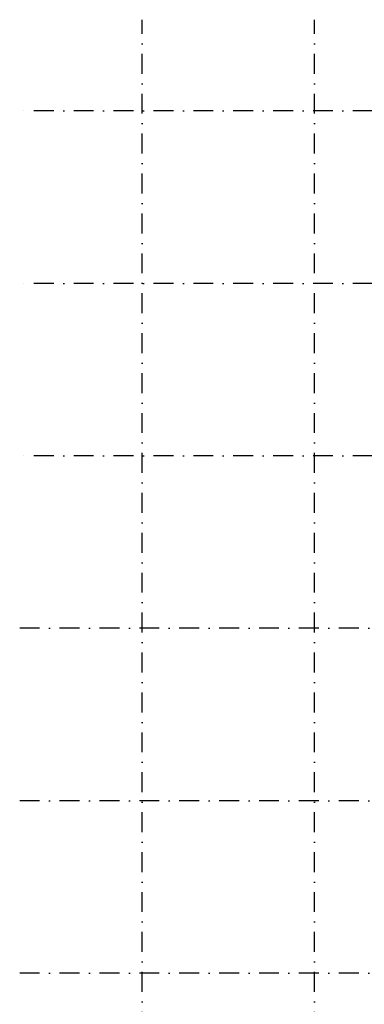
# Model space of a CAD drawing. Header units: millimetres. Extents: x 3852 to 113736, y 134382 to 211102.
# Tile 2 of 14: x 3852 to 14653, y 164895 to 195732. Entities that reach past the tile are written whole.
import ezdxf

# ---------------------------------------------------------------- set-up
doc = ezdxf.new("R2010")
doc.units = ezdxf.units.MM
doc.header["$LTSCALE"] = 100
doc.linetypes.add('B0302', pattern=[12.5, 6.25, -3.125, 0, -3.125])
doc.layers.add('Stramien', color=252, linetype='B0302')

msp = doc.modelspace()

# ---------------------------------------------------------------- linework, layer by layer
at = {"layer": 'Stramien'}
for p, q in [((7691, 144035), (7691, 195732)), ((13091, 144035), (13091, 195732)), ((101177, 192873), (3852, 192873)), ((101177, 187473), (3852, 187473)), ((101177, 182073), (3852, 182073)), ((113236, 176673), (3852, 176673)), ((113236, 171273), (3852, 171273)), ((113236, 165873), (3852, 165873))]:
    msp.add_line(p, q, dxfattribs=at)

doc.saveas('drawing.dxf')
